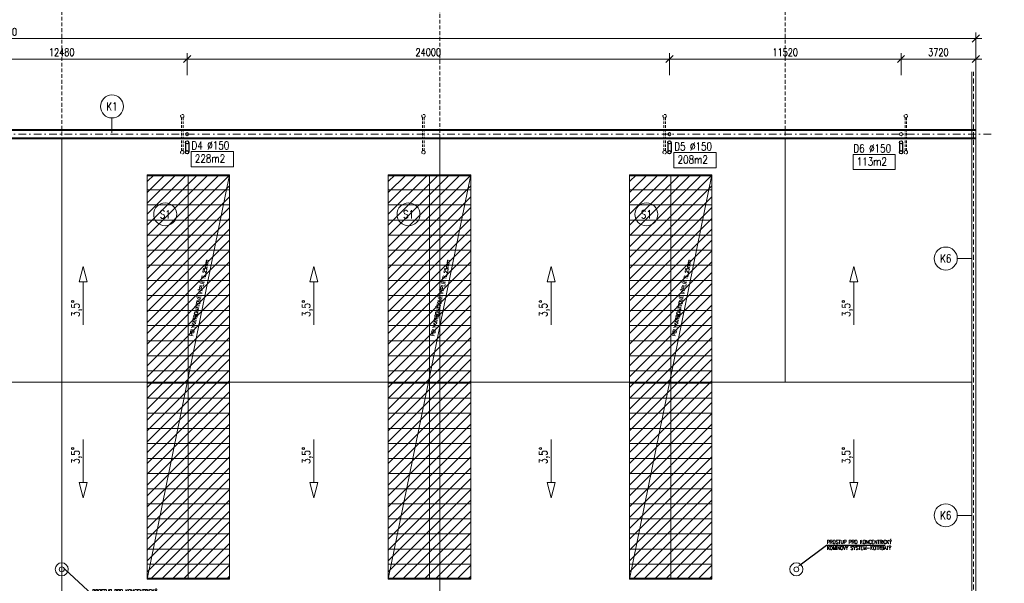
# Model space of a CAD drawing. Header units: millimetres. Extents: x -485339 to 350584, y -1189934 to 0.
# Tile 12 of 178: x -227132 to -178143, y -1122326 to -1094308. Entities that reach past the tile are written whole.
import ezdxf
from ezdxf import colors
from ezdxf.entities.mleader import LeaderData, LeaderLine
from ezdxf.enums import TextEntityAlignment as Align
from ezdxf.math import Vec2, Vec3

# ---------------------------------------------------------------- set-up
doc = ezdxf.new("R2010")
doc.units = ezdxf.units.MM
doc.header["$LTSCALE"] = 10
for name, pattern in [('DASHDOT', [25.4, 12.7, -6.35, 0, -6.35]), ('DASHED', [19.05, 12.7, -6.35]), ('DĚLICÍ2', [15.875, 6.35, -3.175, 0, -3.175, 0, -3.175]), ('ČÁRKOVANÁ', [19.05, 12.7, -6.35]), ('ČÁRKOVANÁ2', [9.525, 6.35, -3.175])]:
    doc.linetypes.add(name, pattern=pattern)
doc.layers.get('Defpoints').update_dxf_attribs({"color": 201})
doc.layers.add('Dešt_svod', color=201, linetype='Continuous')
for name, color, linetype, lineweight in [('N_kóty', 10, 'Continuous', 18), ('N_popis', 10, 'Continuous', 18), ('N_čáry_nad', 10, 'DĚLICÍ2', 18), ('N_čáry_plné', 10, 'Continuous', 18), ('N_čáry_pod', 10, 'ČÁRKOVANÁ', 18), ('N_šrary', 10, 'Continuous', 18), ('St_čáry_plné', 250, 'Continuous', 18), ('St_čáry_pod', 250, 'ČÁRKOVANÁ2', 18)]:
    doc.layers.add(name, color=color, linetype=linetype, lineweight=lineweight)
doc.layers.add('St_plocha_místn', color=140, linetype='Continuous', lineweight=18, plot=False)
doc.styles.get("Standard").update_dxf_attribs({"font": 'simplex.shx', "width": 0.8})
doc.dimstyles.new('stavebníM200', dxfattribs={"dimtxt": 370, "dimasz": 360, "dimexe": 300, "dimexo": 200, "dimgap": 150, "dimtad": 1, "dimdec": 0, "dimtxsty": 'Standard', "dimblk": 'OBLIQUE', "dimcen": -2.5, "dimdle": 300, "dimclrd": 256, "dimclre": 256, "dimclrt": 256, "dimadec": 4, "dimazin": 0, "dimtfac": 1, "dimtdec": 0, "dimtmove": 2, "dimatfit": 3, "dimldrblk": 'OBLIQUE', "dimfxl": 800, "dimfxlon": 1, "dimlwd": -1, "dimlwe": -1, "dimarcsym": 0})

# ---------------------------------------------------------------- blocks, each defined once
blk = doc.blocks.new('G$C7F8F446A')
at = {"layer": 'St_čáry_plné', "color": 0, "linetype": 'ByBlock', "ltscale": 2}
for p, q in [((20055, 4100), (-55, 4100)), ((-55, 0), (20055, 0))]:
    blk.add_line(p, q, dxfattribs=at)
for points in [[(-55, 4100), (-55, 0)], [(695, 4100), (695, 0)], [(1445, 4100), (1445, 0)], [(2195, 4100), (2195, 0)], [(2945, 4100), (2945, 0)], [(3695, 4100), (3695, 0)], [(4445, 4100), (4445, 0)], [(5195, 4100), (5195, 0)], [(5945, 4100), (5945, 0)], [(6695, 4100), (6695, 0)], [(7445, 4100), (7445, 0)], [(8195, 4100), (8195, 0)], [(8945, 4100), (8945, 0)], [(9695, 4100), (9695, 0)], [(10305, 4100), (10305, 0)], [(11055, 4100), (11055, 0)], [(11805, 4100), (11805, 0)], [(12555, 4100), (12555, 0)], [(13305, 4100), (13305, 0)], [(14055, 4100), (14055, 0)], [(14805, 4100), (14805, 0)], [(15555, 4100), (15555, 0)], [(16305, 4100), (16305, 0)], [(17055, 4100), (17055, 0)], [(17805, 4100), (17805, 0)], [(18555, 4100), (18555, 0)], [(19305, 4100), (19305, 0)], [(20055, 4100), (20055, 0)], [(-55, 2050), (20000, 2050)]]:
    blk.add_lwpolyline(points, dxfattribs=at)
at = {"layer": 'St_čáry_pod', "color": 0, "linetype": 'ByBlock', "ltscale": 2}
for p, q in [((0, 4100), (0, 0)), ((20000, 0), (20000, 4100))]:
    blk.add_line(p, q, dxfattribs=at)
blk = doc.blocks.new('_OBLIQUE')
at = {"color": 0, "linetype": 'ByBlock'}
blk.add_line((-0.5, -0.5), (0.5, 0.5), dxfattribs=at)
blk = doc.blocks.new('*D7460')
at = {"layer": 'Defpoints', "color": 0}
for p in [(-218803, -1096263), (-231283, -1099998), (-218803, -1099998)]:
    blk.add_point(p, dxfattribs=at)
at = {"layer": 'N_kóty'}
for p, q in [((-231583, -1096263), (-218503, -1096263)), ((-231283, -1097063), (-231283, -1095963)), ((-218803, -1097063), (-218803, -1095963))]:
    blk.add_line(p, q, dxfattribs=at)
at = {"layer": 'N_kóty', "linetype": 'ByBlock', "xscale": 360, "yscale": 360, "zscale": 360, "rotation": 180}
blk.add_blockref('_OBLIQUE', (-231283, -1096263), dxfattribs=at)
at = {"layer": 'N_kóty', "linetype": 'ByBlock', "xscale": 360, "yscale": 360, "zscale": 360}
blk.add_blockref('_OBLIQUE', (-218803, -1096263), dxfattribs=at)
at = {"layer": 'N_kóty', "insert": (-225043, -1095928), "char_height": 370, "attachment_point": 5}
blk.add_mtext('12480', dxfattribs=at)
blk = doc.blocks.new('*D7461')
at = {"layer": 'Defpoints', "color": 0}
for p in [(-194803, -1096263), (-218803, -1099998), (-194803, -1099998)]:
    blk.add_point(p, dxfattribs=at)
at = {"layer": 'N_kóty'}
for p, q in [((-219103, -1096263), (-194503, -1096263)), ((-218803, -1097063), (-218803, -1095963)), ((-194803, -1097063), (-194803, -1095963))]:
    blk.add_line(p, q, dxfattribs=at)
at = {"layer": 'N_kóty', "linetype": 'ByBlock', "xscale": 360, "yscale": 360, "zscale": 360, "rotation": 180}
blk.add_blockref('_OBLIQUE', (-218803, -1096263), dxfattribs=at)
at = {"layer": 'N_kóty', "linetype": 'ByBlock', "xscale": 360, "yscale": 360, "zscale": 360}
blk.add_blockref('_OBLIQUE', (-194803, -1096263), dxfattribs=at)
at = {"layer": 'N_kóty', "insert": (-206803, -1095928), "char_height": 370, "attachment_point": 5}
blk.add_mtext('24000', dxfattribs=at)
blk = doc.blocks.new('*D7462')
at = {"layer": 'Defpoints', "color": 0}
for p in [(-183283, -1096263), (-194803, -1099998), (-183283, -1099998)]:
    blk.add_point(p, dxfattribs=at)
at = {"layer": 'N_kóty'}
for p, q in [((-195103, -1096263), (-182983, -1096263)), ((-194803, -1097063), (-194803, -1095963)), ((-183283, -1097063), (-183283, -1095963))]:
    blk.add_line(p, q, dxfattribs=at)
at = {"layer": 'N_kóty', "linetype": 'ByBlock', "xscale": 360, "yscale": 360, "zscale": 360, "rotation": 180}
blk.add_blockref('_OBLIQUE', (-194803, -1096263), dxfattribs=at)
at = {"layer": 'N_kóty', "linetype": 'ByBlock', "xscale": 360, "yscale": 360, "zscale": 360}
blk.add_blockref('_OBLIQUE', (-183283, -1096263), dxfattribs=at)
at = {"layer": 'N_kóty', "insert": (-189043, -1095928), "char_height": 370, "attachment_point": 5}
blk.add_mtext('11520', dxfattribs=at)
blk = doc.blocks.new('*D7463')
at = {"layer": 'Defpoints', "color": 0}
for p in [(-179563, -1096263), (-183283, -1099998), (-179563, -1099998)]:
    blk.add_point(p, dxfattribs=at)
at = {"layer": 'N_kóty'}
for p, q in [((-183583, -1096263), (-179263, -1096263)), ((-183283, -1097063), (-183283, -1095963)), ((-179563, -1097063), (-179563, -1095963))]:
    blk.add_line(p, q, dxfattribs=at)
at = {"layer": 'N_kóty', "linetype": 'ByBlock', "xscale": 360, "yscale": 360, "zscale": 360, "rotation": 180}
blk.add_blockref('_OBLIQUE', (-183283, -1096263), dxfattribs=at)
at = {"layer": 'N_kóty', "linetype": 'ByBlock', "xscale": 360, "yscale": 360, "zscale": 360}
blk.add_blockref('_OBLIQUE', (-179563, -1096263), dxfattribs=at)
at = {"layer": 'N_kóty', "insert": (-181423, -1095928), "char_height": 370, "attachment_point": 5}
blk.add_mtext('3720', dxfattribs=at)
blk = doc.blocks.new('*D7464')
at = {"layer": 'Defpoints', "color": 0}
for p in [(-179563, -1095241), (-276233, -1096898), (-179563, -1096898)]:
    blk.add_point(p, dxfattribs=at)
at = {"layer": 'N_kóty'}
for p, q in [((-276533, -1095241), (-179263, -1095241)), ((-276233, -1096041), (-276233, -1094941)), ((-179563, -1096041), (-179563, -1094941))]:
    blk.add_line(p, q, dxfattribs=at)
at = {"layer": 'N_kóty', "linetype": 'ByBlock', "xscale": 360, "yscale": 360, "zscale": 360, "rotation": 180}
blk.add_blockref('_OBLIQUE', (-276233, -1095241), dxfattribs=at)
at = {"layer": 'N_kóty', "linetype": 'ByBlock', "xscale": 360, "yscale": 360, "zscale": 360}
blk.add_blockref('_OBLIQUE', (-179563, -1095241), dxfattribs=at)
at = {"layer": 'N_kóty', "insert": (-227898, -1094906), "char_height": 370, "attachment_point": 5}
blk.add_mtext('96670', dxfattribs=at)
blk = doc.blocks.new('*D7471')
at = {"layer": 'Defpoints', "color": 0}
for p in [(-179763, -1112328), (-175882, -1112328), (-179563, -1124658)]:
    blk.add_point(p, dxfattribs=at)
at = {"layer": 'N_kóty'}
for p, q in [((-175882, -1124958), (-175882, -1112028)), ((-176682, -1112328), (-175582, -1112328)), ((-176682, -1124658), (-175582, -1124658))]:
    blk.add_line(p, q, dxfattribs=at)
at = {"layer": 'N_kóty', "linetype": 'ByBlock', "xscale": 360, "yscale": 360, "zscale": 360}
for p, rotation in [((-175882, -1112328), 90), ((-175882, -1124658), 270)]:
    blk.add_blockref('_OBLIQUE', p, dxfattribs=dict(at, rotation=rotation))
at = {"layer": 'N_kóty', "insert": (-176217, -1118493), "char_height": 370, "attachment_point": 5, "rotation": 90}
blk.add_mtext('12330', dxfattribs=at)
blk = doc.blocks.new('*D7472')
at = {"layer": 'Defpoints', "color": 0}
for p in [(-179683, -1099998), (-175882, -1099998), (-179763, -1112328)]:
    blk.add_point(p, dxfattribs=at)
at = {"layer": 'N_kóty'}
for p, q in [((-175882, -1112628), (-175882, -1099698)), ((-176682, -1099998), (-175582, -1099998)), ((-176682, -1112328), (-175582, -1112328))]:
    blk.add_line(p, q, dxfattribs=at)
at = {"layer": 'N_kóty', "linetype": 'ByBlock', "xscale": 360, "yscale": 360, "zscale": 360}
for p, rotation in [((-175882, -1099998), 90), ((-175882, -1112328), 270)]:
    blk.add_blockref('_OBLIQUE', p, dxfattribs=dict(at, rotation=rotation))
at = {"layer": 'N_kóty', "insert": (-176217, -1106163), "char_height": 370, "attachment_point": 5, "rotation": 90}
blk.add_mtext('12330', dxfattribs=at)
blk = doc.blocks.new('*D7473')
at = {"layer": 'Defpoints', "color": 0}
for p in [(-178801, -1099998), (-179563, -1124658), (-174778, -1124658)]:
    blk.add_point(p, dxfattribs=at)
at = {"layer": 'N_kóty'}
for p, q in [((-174778, -1099698), (-174778, -1124958)), ((-175578, -1099998), (-174478, -1099998)), ((-175578, -1124658), (-174478, -1124658))]:
    blk.add_line(p, q, dxfattribs=at)
at = {"layer": 'N_kóty', "linetype": 'ByBlock', "xscale": 360, "yscale": 360, "zscale": 360}
for p, rotation in [((-174778, -1099998), 90), ((-174778, -1124658), 270)]:
    blk.add_blockref('_OBLIQUE', p, dxfattribs=dict(at, rotation=rotation))
at = {"layer": 'N_kóty', "insert": (-175113, -1112328), "char_height": 370, "attachment_point": 5, "rotation": 90}
blk.add_mtext('24660', dxfattribs=at)
blk = doc.blocks.new('*D7475')
at = {"layer": 'Defpoints', "color": 0}
for p in [(-178801, -1099998), (-173847, -1099998), (-195513, -1143123)]:
    blk.add_point(p, dxfattribs=at)
at = {"layer": 'N_kóty'}
for p, q in [((-173847, -1143423), (-173847, -1099698)), ((-174647, -1099998), (-173547, -1099998)), ((-174647, -1143123), (-173547, -1143123))]:
    blk.add_line(p, q, dxfattribs=at)
at = {"layer": 'N_kóty', "linetype": 'ByBlock', "xscale": 360, "yscale": 360, "zscale": 360}
for p, rotation in [((-173847, -1099998), 90), ((-173847, -1143123), 270)]:
    blk.add_blockref('_OBLIQUE', p, dxfattribs=dict(at, rotation=rotation))
at = {"layer": 'N_kóty', "insert": (-174182, -1121560), "char_height": 370, "attachment_point": 5, "rotation": 90}
blk.add_mtext('43125', dxfattribs=at)

msp = doc.modelspace()

# ---------------------------------------------------------------- hatches: boundary and pattern name
at = {"layer": 'N_šrary', "linetype": 'DASHED'}
h = msp.add_hatch(dxfattribs=at)
h.set_pattern_fill('ANSI31', color=256, scale=120)
h.set_pattern_definition([(45, (-75876.9, -507532.73), (-269.40768, 269.40768), [])])
h.paths.add_polyline_path([(-220792, -1122125.4), (-216692, -1122125.4), (-216692, -1102015.4), (-220792, -1102015.4)])
h = msp.add_hatch(dxfattribs=at)
h.set_pattern_fill('ANSI31', color=256, scale=120)
h.set_pattern_definition([(45, (-63876.9, -507532.73), (-269.40768, 269.40768), [])])
h.paths.add_polyline_path([(-208792, -1122125.4), (-204692, -1122125.4), (-204692, -1102015.4), (-208792, -1102015.4)])
h = msp.add_hatch(dxfattribs=at)
h.set_pattern_fill('ANSI31', color=256, scale=120)
h.set_pattern_definition([(45, (-51876.9, -507532.73), (-269.40768, 269.40768), [])])
h.paths.add_polyline_path([(-196792, -1122125.4), (-192692, -1122125.4), (-192692, -1102015.4), (-196792, -1102015.4)])

# ---------------------------------------------------------------- linework, layer by layer
at = {"layer": 'Dešt_svod'}
for points in [[(-218883.8, -1100406.5), (-218883.8, -1100897.9)], [(-218723.8, -1100406.5), (-218723.8, -1100897.9)], [(-194883.8, -1100406.5), (-194883.8, -1100897.9)], [(-194723.8, -1100406.5), (-194723.8, -1100897.9)], [(-183361.7, -1100406.5), (-183361.7, -1100897.9)], [(-183201.7, -1100406.5), (-183201.7, -1100897.9)]]:
    msp.add_lwpolyline(points, dxfattribs=at)
for centre in [(-218803.8, -1100406.5), (-194803.8, -1100406.5), (-183281.7, -1100406.5), (-218803.8, -1100897.9), (-194803.8, -1100897.9), (-183281.7, -1100897.9)]:
    msp.add_circle(centre, 80, dxfattribs=at)
at = {"layer": 'N_popis'}
for points in [[(-218598.4, -1100855.4), (-216498.8, -1100855.4), (-216498.8, -1101616.3), (-218598.4, -1101616.3)], [(-194580.4, -1100907), (-192480.8, -1100907), (-192480.8, -1101667.9), (-194580.4, -1101667.9)], [(-185670.2, -1101001.8), (-183570.6, -1101001.8), (-183570.6, -1101762.6), (-185670.2, -1101762.6)], [(-223969.7, -1106578), (-224168.9, -1107336.1), (-223770.5, -1107336.1)], [(-212489.8, -1106578), (-212689, -1107336.1), (-212290.6, -1107336.1)], [(-200694.3, -1106578), (-200893.6, -1107336.1), (-200495.1, -1107336.1)], [(-185624.5, -1106578), (-185823.7, -1107336.1), (-185425.2, -1107336.1)], [(-223969.7, -1118075.9), (-224168.9, -1117317.8), (-223770.5, -1117317.8)], [(-212489.8, -1118075.9), (-212689, -1117317.8), (-212290.6, -1117317.8)], [(-200694.3, -1118075.9), (-200893.6, -1117317.8), (-200495.1, -1117317.8)], [(-185624.5, -1118075.9), (-185823.7, -1117317.8), (-185425.2, -1117317.8)]]:
    msp.add_lwpolyline(points, close=True, dxfattribs=at)
for points in [[(-216692, -1102015.4), (-220792, -1122125.4)], [(-204692, -1102015.4), (-208792, -1122125.4)], [(-192692, -1102015.4), (-196792, -1122125.4)], [(-223969.7, -1109476.5), (-223969.7, -1107336.1)], [(-212489.8, -1109476.5), (-212489.8, -1107336.1)], [(-200694.3, -1109476.5), (-200694.3, -1107336.1)], [(-185624.5, -1109476.5), (-185624.5, -1107336.1)], [(-223969.7, -1115177.4), (-223969.7, -1117317.8)], [(-212489.8, -1115177.4), (-212489.8, -1117317.8)], [(-200694.3, -1115177.4), (-200694.3, -1117317.8)], [(-185624.5, -1115177.4), (-185624.5, -1117317.8)]]:
    msp.add_lwpolyline(points, dxfattribs=at)
at = {"layer": 'N_čáry_nad', "linetype": 'DASHDOT', "ltscale": 3}
msp.add_lwpolyline([(-178801, -1099997.9), (-277652.3, -1099997.9)], dxfattribs=at)
at = {"layer": 'N_čáry_plné'}
for points in [[(-179763, -1124898), (-179763, -1096897.9)], [(-179563, -1124658), (-179563, -1096897.9)], [(-222542.3, -1099193.3), (-222542.3, -1099929)], [(-179563, -1099772.9), (-276112.7, -1099772.9)], [(-179563, -1099822.9), (-276112.7, -1099822.9)], [(-179563, -1100172.9), (-276112.7, -1100172.9)], [(-179563, -1100222.9), (-276112.7, -1100222.9)], [(-180483.2, -1106180.5), (-179763, -1106180.5)], [(-220792, -1112326.9), (-228692, -1112326.9)], [(-208792, -1112326.9), (-216692, -1112326.9)], [(-196792, -1112326.9), (-204692, -1112326.9)], [(-179763, -1112327.9), (-192692, -1112327.9)], [(-180483.2, -1118948.1), (-179763, -1118948.1)]]:
    msp.add_lwpolyline(points, dxfattribs=at)
for centre, radius in [((-222542.3, -1098621.5), 571.9), ((-218802.8, -1099997.9), 75), ((-194802.8, -1099997.9), 75), ((-183282.7, -1099997.9), 75), ((-219893.5, -1103983.4), 571.9), ((-207787.3, -1103983.4), 571.9), ((-195952.3, -1103983.4), 571.9), ((-181055.1, -1106180.5), 571.9), ((-181055.1, -1118948.1), 571.9)]:
    msp.add_circle(centre, radius, dxfattribs=at)
at = {"layer": 'N_čáry_plné', "lineweight": 18}
for centre, radius in [((-225042.7, -1121631.5), 325), ((-188491.1, -1121631.5), 325), ((-225042.7, -1121631.5), 125), ((-188491.1, -1121631.5), 125)]:
    msp.add_circle(centre, radius, dxfattribs=at)
at = {"layer": 'N_čáry_pod', "ltscale": 2}
msp.add_lwpolyline([(-179683, -1124538), (-179683, -1096897.9)], dxfattribs=at)
at = {"layer": 'St_plocha_místn'}
for points in [[(-225042.7, -1112326.9), (-242742, -1112326.9), (-242742, -1100222.9), (-225042.7, -1100222.9)], [(-206232.7, -1112326.9), (-225042.7, -1112326.9), (-225042.7, -1100222.9), (-206232.7, -1100222.9)], [(-189042.7, -1112326.9), (-206232.7, -1112326.9), (-206232.7, -1100222.9), (-189042.7, -1100222.9)], [(-179763, -1112326.9), (-189042.7, -1112326.9), (-189042.7, -1100222.9), (-179763, -1100222.9)], [(-242742, -1142682.9), (-225042.7, -1142682.9), (-225042.7, -1112326.9), (-242742, -1112326.9)], [(-225042.7, -1142682.9), (-206232.7, -1142682.9), (-206232.7, -1112326.9), (-225042.7, -1112326.9)], [(-206232.7, -1124216), (-179763, -1124216), (-179763, -1112326.9), (-206232.7, -1112326.9)]]:
    msp.add_lwpolyline(points, close=True, dxfattribs=at)
at = {"layer": 'St_čáry_pod', "color": 150, "ltscale": 3}
for points in [[(-225042.7, -1092443.2), (-225042.7, -1142682.9)], [(-206232.7, -1124216), (-206232.7, -1092443.2)], [(-189042.7, -1092443.2), (-189042.7, -1112327.9)]]:
    msp.add_lwpolyline(points, dxfattribs=at)
at = {"layer": 'St_čáry_pod', "lineweight": 18, "ltscale": 2}
for points in [[(-219082.7, -1100822.9), (-219082.7, -1099172.9)], [(-219002.7, -1100822.9), (-219002.7, -1099172.9)], [(-207082.7, -1100822.9), (-207082.7, -1099172.9)], [(-207002.7, -1100822.9), (-207002.7, -1099172.9)], [(-195082.7, -1100822.9), (-195082.7, -1099172.9)], [(-195002.7, -1100822.9), (-195002.7, -1099172.9)], [(-183082.7, -1100822.9), (-183082.7, -1099172.9)], [(-183002.7, -1100822.9), (-183002.7, -1099172.9)]]:
    msp.add_lwpolyline(points, dxfattribs=at)
at = {"layer": 'St_čáry_pod', "ltscale": 2}
for centre in [(-219042.7, -1099097.9), (-207042.7, -1099097.9), (-195042.7, -1099097.9), (-183042.7, -1099097.9), (-219042.7, -1100897.9), (-207042.7, -1100897.9), (-195042.7, -1100897.9), (-183042.7, -1100897.9)]:
    msp.add_circle(centre, 85, dxfattribs=at)

# ---------------------------------------------------------------- block references
at = {"layer": 'St_čáry_plné', "ltscale": 2, "rotation": 90}
for p in [(-216692, -1122070.4), (-204692, -1122070.4), (-192692, -1122070.4)]:
    msp.add_blockref('G$C7F8F446A', p, dxfattribs=at)

# ---------------------------------------------------------------- texts
at = {"layer": 'N_popis', "width": 0.8}
for s, p in [('K1', (-222542.3, -1098621.5)), ('S1', (-219893.5, -1103983.4)), ('S1', (-207787.3, -1103983.4)), ('S1', (-195952.3, -1103983.4)), ('K6', (-181055.1, -1106180.5)), ('K6', (-181055.1, -1118948.1))]:
    msp.add_text(s, height=400, dxfattribs=at).set_placement(p, align=Align.MIDDLE_CENTER)
for s, p in [('D4 %%c150', (-218581.3, -1100757.8)), ('D5 %%c150', (-194563.3, -1100809.4)), ('D6 %%c150', (-185653.2, -1100904.2)), ('228m2', (-218417.6, -1101412.7)), ('208m2', (-194399.6, -1101464.4)), ('113m2', (-185489.4, -1101559.1))]:
    msp.add_text(s, height=400, dxfattribs=at).set_placement(p)
for s, height, rotation, p in [('POLYKARBONÁTOVÁ VÝPLŇ TL.25mm', 180, 78.30106, (-218505, -1110057.5)), ('POLYKARBONÁTOVÁ VÝPLŇ TL.25mm', 180, 78.30106, (-206505, -1110057.5)), ('POLYKARBONÁTOVÁ VÝPLŇ TL.25mm', 180, 78.30106, (-194505, -1110057.5)), ('3,5°', 400, 90, (-224154.7, -1109080.1)), ('3,5°', 400, 90, (-212674.8, -1109080.1)), ('3,5°', 400, 90, (-200879.3, -1109080.1)), ('3,5°', 400, 90, (-185809.5, -1109080.1)), ('3,5°', 400, 90, (-224154.7, -1116396.7)), ('3,5°', 400, 90, (-212674.8, -1116396.7)), ('3,5°', 400, 90, (-200879.3, -1116396.7)), ('3,5°', 400, 90, (-185809.5, -1116396.7))]:
    msp.add_text(s, height=height, rotation=rotation, dxfattribs=at).set_placement(p)

# ---------------------------------------------------------------- dimensions: what is measured, and where the dimension line sits
at = {"layer": 'N_kóty'}
for base, p1, p2, picture, middle in [((-179563, -1095241.2), (-276232.7, -1096897.9), (-179563, -1096897.9), '*D7464', (-227897.9, -1094906.2)), ((-218802.8, -1096262.6), (-231282.7, -1099997.9), (-218802.8, -1099997.9), '*D7460', (-225042.7, -1095927.6)), ((-194802.8, -1096262.6), (-218802.8, -1099997.9), (-194802.8, -1099997.9), '*D7461', (-206802.8, -1095927.6)), ((-183282.7, -1096262.6), (-194802.8, -1099997.9), (-183282.7, -1099997.9), '*D7462', (-189042.7, -1095927.6)), ((-179563, -1096262.6), (-183282.7, -1099997.9), (-179563, -1099997.9), '*D7463', (-181422.9, -1095927.6))]:
    dim = msp.add_linear_dim(base=base, p1=p1, p2=p2, dimstyle='stavebníM200', dxfattribs=at)
    dim.commit()
    dim.dimension.update_dxf_attribs({"geometry": picture, "text_midpoint": middle})
for base, p1, p2, picture, middle in [((-173846.8, -1099997.9), (-195513.4, -1143122.9), (-178801, -1099997.9), '*D7475', (-174181.8, -1121560.4)), ((-175881.9, -1099997.9), (-179763, -1112327.9), (-179683, -1099997.9), '*D7472', (-176216.9, -1106162.9)), ((-174778.1, -1124658), (-178801, -1099997.9), (-179563, -1124658), '*D7473', (-175113.1, -1112327.9)), ((-175881.9, -1112327.9), (-179563, -1124658), (-179763, -1112327.9), '*D7471', (-176216.9, -1118493))]:
    dim = msp.add_linear_dim(base=base, p1=p1, p2=p2, angle=90, dimstyle='stavebníM200', dxfattribs=at)
    dim.commit()
    dim.dimension.update_dxf_attribs({"geometry": picture, "text_midpoint": middle})

# ---------------------------------------------------------------- leaders
at = {"layer": 'N_popis'}
ml = msp.add_multileader_mtext('Standard', dxfattribs=at)
ml.set_content('{\\A1;\\C256;PROSTUP PRO KONCENTRICKÝ \\PKOMÍNOVÝ SYSTÉM-KOTRBATÝ}')
ml.set_leader_properties()
ml.build(insert=Vec2(0, 0))
ml.multileader.update_dxf_attribs({"text_left_attachment_type": 6, "text_right_attachment_type": 6, "arrow_head_size": 180})
ctx = ml.context
ctx.base_point, ctx.char_height, ctx.arrow_head_size, ctx.plane_origin = Vec3(-186973.8, -1120438.3), 180, 180, Vec3(-186183.5, -1119473.9)
ctx.left_attachment, ctx.right_attachment = 6, 6
notes = []
notes.append((ctx, [(0, (1, 1, 0), (-186981.8, -1120438.3), (1, 0), 8, [(0, [(-188442.1, -1121516.4)], 0, [])])]))
ctx.mtext.insert, ctx.mtext.flow_direction = Vec3(-186971.8, -1120181.2), 5
ml = msp.add_multileader_mtext('Standard', dxfattribs=at)
ml.set_content('{\\A1;\\C256;PROSTUP PRO KONCENTRICKÝ \\PKOMÍNOVÝ SYSTÉM-KOTRBATÝ}')
ml.set_leader_properties()
ml.build(insert=Vec2(0, 0))
ml.multileader.update_dxf_attribs({"text_left_attachment_type": 6, "text_right_attachment_type": 6, "arrow_head_size": 180})
ctx = ml.context
ctx.base_point, ctx.char_height, ctx.arrow_head_size, ctx.plane_origin = Vec3(-223525.5, -1122888.4), 180, 180, Vec3(-222735.2, -1121924)
ctx.left_attachment, ctx.right_attachment = 6, 6
notes.append((ctx, [(0, (1, 1, 0), (-223533.5, -1122888.4), (1, 0), 8, [(0, [(-224993.8, -1121516.4)], 0, [])])]))
ctx.mtext.insert, ctx.mtext.flow_direction = Vec3(-223523.5, -1122631.2), 5
for ctx, leaders in notes:
    for number, flags, end, landing, length, lines in leaders:
        leader = LeaderData()
        leader.index, (leader.has_last_leader_line, leader.has_dogleg_vector, leader.attachment_direction) = number, flags
        leader.last_leader_point, leader.dogleg_vector, leader.dogleg_length = Vec3(end), Vec3(landing), length
        for number, points, colour, breaks in lines:
            line = LeaderLine()
            line.index, line.vertices, line.color, line.breaks = number, Vec3.list(points), colors.encode_raw_color(colour), breaks
            leader.lines.append(line)
        ctx.leaders.append(leader)

doc.saveas('drawing.dxf')
